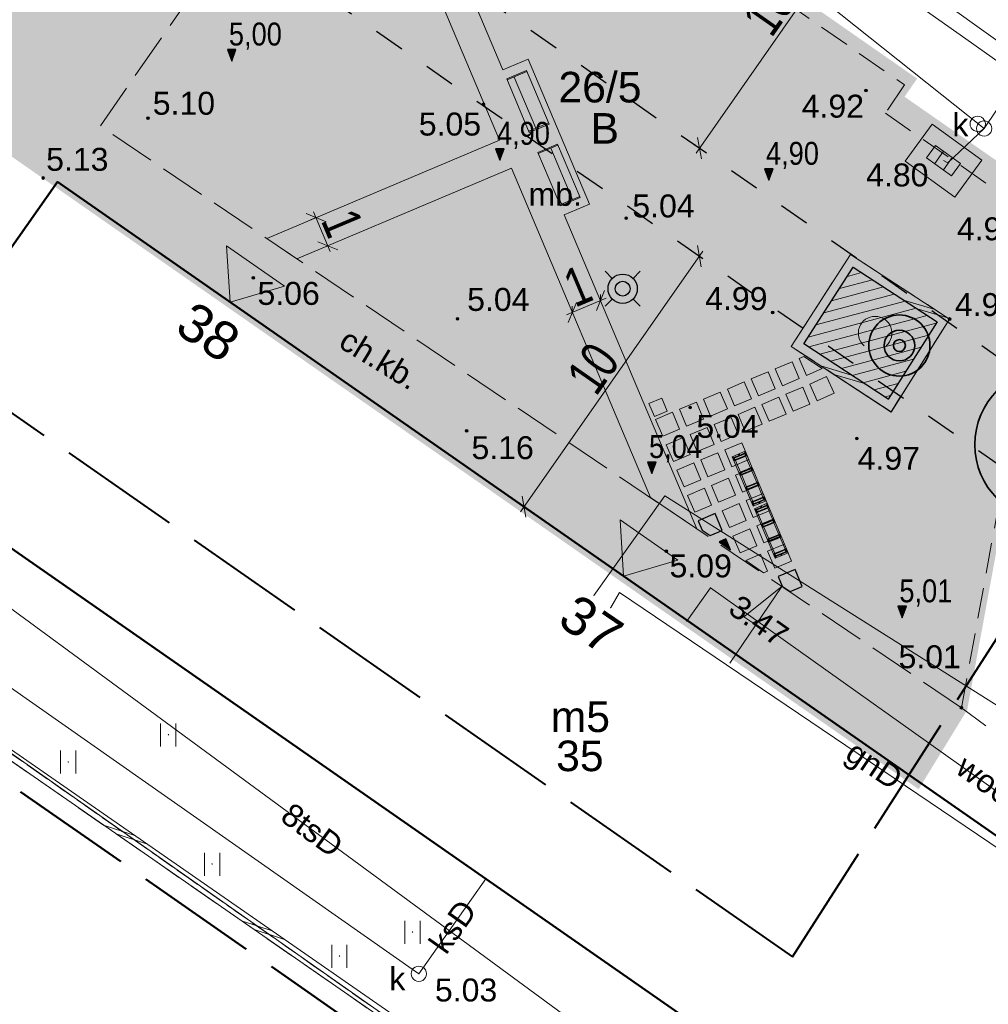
# Model space of a CAD drawing. Extents: x 5477758 to 5478338, y 5918274 to 5918502.
# Tile 24 of 155: x 5477899 to 5477930, y 5918314 to 5918347. Entities that reach past the tile are written whole.
import ezdxf
from ezdxf import colors
from ezdxf.entities.mleader import LeaderData, LeaderLine
from ezdxf.enums import TextEntityAlignment as Align
from ezdxf.math import Vec2, Vec3

# ---------------------------------------------------------------- set-up
doc = ezdxf.new("R2010")
doc.units = 0
doc.header["$PDSIZE"] = 0.75
for name, pattern in [('budynki akt$0$DASHED', [19.05, 12.7, -6.35]), ('L_0_06', [2, 1.5, -0.5]), ('PRZER1-1', [2, 1, -1]), ('PRZER2-1', [3, 2, -1]), ('PRZER4-1', [5, 4, -1])]:
    doc.linetypes.add(name, pattern=pattern)
doc.layers.get('0').update_dxf_attribs({"linetype": 'CONTINUOUS', "lineweight": 13})
doc.layers.get('Defpoints').update_dxf_attribs({"linetype": 'CONTINUOUS'})
doc.layers.add('!D_rzędne', color=6, linetype='CONTINUOUS')
for name, color, linetype, lineweight in [('000_wejscia do budynków', 7, 'CONTINUOUS', 0), ('000_wymiarowanie ', 7, 'CONTINUOUS', 0), ('0_granica 10m od okien', 7, 'CONTINUOUS', 0), ('0_NAWIERZCHNIA MINERALNA', 43, 'CONTINUOUS', 0), ('0_NAWIERZCHNIA UTWARDZONA_CHODNIK', 254, 'CONTINUOUS', 0), ('0_OPISY', 1, 'CONTINUOUS', 0), ('0_podziały zieleni średniowysokiej i nasadzeń niskich', 7, 'CONTINUOUS', 0), ('0_PROJEKTOWANA ZIELEŃ NISKA-TRAWA', 63, 'CONTINUOUS', 0), ('0_PROJEKTOWANE SPADKI TERENU', 7, 'CONTINUOUS', 0), ('0_PROJEKTOWANE ZABAWKI', 7, 'CONTINUOUS', 0), ('0_PŁYTA CHODNIKOWA_BETONOWA', 7, 'CONTINUOUS', 0), ('0_ZIELEŃ NISKA ISTNIEJACA', 76, 'CONTINUOUS', 0), ('A_GRANICA OPRACOWANIA', 7, 'CONTINUOUS', 0), ('E_osw', 5, 'CONTINUOUS', 30), ('GEPADR_O', 236, 'CONTINUOUS', 18), ('GESBZO', 7, 'CONTINUOUS', 50), ('GESBZO_O', 7, 'CONTINUOUS', 50), ('GESDZI', 7, 'CONTINUOUS', 18), ('GESDZI_O', 7, 'CONTINUOUS', 18), ('GESUZY', 96, 'PRZER1-1', 18), ('GESUZY_O', 96, 'PRZER1-1', 18), ('GSPPRB', 7, 'CONTINUOUS', 20), ('GSSDSO', 7, 'CONTINUOUS', 18), ('GSSKOD', 7, 'PRZER2-1', 18), ('GSSKOD_O', 7, 'PRZER2-1', 18), ('GSSUTR', 7, 'PRZER2-1', 18), ('GULCPR', 212, 'CONTINUOUS', 18), ('GULEPR', 1, 'CONTINUOUS', 18), ('GULGPR', 2, 'CONTINUOUS', 18), ('GULGPR_O', 2, 'CONTINUOUS', 18), ('GULKPR', 36, 'CONTINUOUS', 18), ('GULKPR_O', 36, 'CONTINUOUS', 18), ('GULTPR', 30, 'CONTINUOUS', 18), ('GULTPR_O', 30, 'CONTINUOUS', 18), ('GULWPR', 5, 'CONTINUOUS', 18), ('GULWPR_O', 5, 'CONTINUOUS', 18), ('GUPIWZ', 7, 'CONTINUOUS', 18), ('GUPIWZ_O', 7, 'CONTINUOUS', 18), ('GUPKKS', 36, 'CONTINUOUS', 18), ('GUPKSD', 36, 'CONTINUOUS', 18), ('GUPPRZ', 7, 'CONTINUOUS', 18), ('GUPPRZ_O', 7, 'CONTINUOUS', 18), ('OT_Rzedna', 7, 'CONTINUOUS', 18), ('pomiar', 7, 'CONTINUOUS', 18), ('wysokosci', 7, 'CONTINUOUS', 18), ('zakres', 150, 'PRZER4-1', 50), ('ZZ_drzewo-nanoszone-recznie', 24, 'CONTINUOUS', 35), ('ZZ_grupa', 60, 'CONTINUOUS', 30), ('ZZ_grupa-krzewow-szraf', 60, 'CONTINUOUS', 13), ('ZZ_korona', 94, 'CONTINUOUS', 35)]:
    doc.layers.add(name, color=color, linetype=linetype, lineweight=lineweight)
doc.layers.add('kołnierz', color=11, linetype='CONTINUOUS', lineweight=70, plot=False)
doc.styles.add('GEO-INFO', font='arial.ttf')
doc.styles.add('narrow b. maly', font='ARIALN.TTF', dxfattribs={"width": 0.9})
doc.styles.get("Standard").update_dxf_attribs({"font": 'TXT.SHX'})
doc.styles.add('STYL_AUTOMATYCZNY_1', font='micross.ttf')
doc.dimstyles.new('1-5', dxfattribs={"dimscale": 0, "dimtxt": 1.25, "dimasz": 0.5, "dimexe": 0.2, "dimexo": 5, "dimgap": 0.1, "dimtad": 1, "dimzin": 9, "dimdsep": 46, "dimtxsty": 'narrow b. maly', "dimblk": 'OBLIQUE', "dimcen": 0.5, "dimdle": 0.2, "dimadec": 0, "dimazin": 0, "dimtfac": 1, "dimtdec": 1, "dimtix": 1, "dimtmove": 2, "dimatfit": 3, "dimfxl": 0, "dimtolj": 1, "dimtzin": 0, "dimlwd": -1, "dimlwe": -1, "dimarcsym": 0})

# ---------------------------------------------------------------- blocks, each defined once
blk = doc.blocks.new('ODTN_2')
at = {"color": 0}
for points in [[(-1.5, -0.5), (0.5, 0.5)], [(-0.5, -0.5), (1.5, 0.5)]]:
    blk.add_lwpolyline(points, dxfattribs=at)
blk = doc.blocks.new('POINT')
at = {"color": 0}
blk.add_point((0, 0), dxfattribs=at)
blk = doc.blocks.new('SUUS05')
at = {"color": 0}
blk.add_lwpolyline([(0.5, -0.25), (-0.5, -0.25), (-0.5, 0.25), (0.5, 0.25)], close=True, dxfattribs=at)
for points in [[(-0.175, -0.25), (-0.175, 0.25)], [(0.175, -0.25), (0.175, 0.25)]]:
    blk.add_lwpolyline(points, dxfattribs=at)
blk = doc.blocks.new('OKRAG_PELNY')
at = {"color": 0}
blk.add_lwpolyline([(0, 0.5), (0.12941, 0.482963), (0.25, 0.433013), (0.353553, 0.353553), (0.433013, 0.25), (0.482963, 0.12941), (0.5, 0), (0.482963, -0.12941), (0.433013, -0.25), (0.353553, -0.353553), (0.25, -0.433013), (0.12941, -0.482963), (0, -0.5), (-0.12941, -0.482963), (-0.25, -0.433013), (-0.353553, -0.353553), (-0.433013, -0.25), (-0.482963, -0.12941), (-0.5, 0), (-0.482963, 0.12941), (-0.433013, 0.25), (-0.353553, 0.353553), (-0.25, 0.433013), (-0.12941, 0.482963)], close=True, dxfattribs=at)
blk = doc.blocks.new('SPTRW')
at = {"color": 0}
for points in [[(-0.51332, 0.7233), (-0.51332, -0.7767)], [(0.48668, -0.7767), (0.48668, 0.7233)]]:
    blk.add_lwpolyline(points, dxfattribs=at)
blk = doc.blocks.new('OTRN')
at = {"linetype": 'Continuous', "lineweight": 13}
blk.add_hatch(color=0, dxfattribs=at).paths.add_polyline_path([(0, -0.091, 1), (0, 0.091, 1)])
at = {"color": 0, "linetype": 'Continuous', "lineweight": 13}
blk.add_circle((0, 0), 0.0906, dxfattribs=at)
blk = doc.blocks.new('OTZK_1')
at = {"color": 0, "linetype": 'Continuous', "lineweight": 18}
blk.add_arc((0, 0), 1.1, 311.18593, 228.81407, dxfattribs=at)
blk = doc.blocks.new('Płytka betonowa')
at = {"lineweight": 0}
for points in [[(5469701.546, 5921608.104), (5469702.146, 5921608.104), (5469702.146, 5921607.504), (5469701.546, 5921607.504)], [(5469702.446, 5921608.104), (5469703.046, 5921608.104), (5469703.046, 5921607.504), (5469702.446, 5921607.504)]]:
    blk.add_hatch(color=254, dxfattribs=at).paths.add_polyline_path(points)
for points in [[(5469701.546, 5921608.104), (5469702.146, 5921608.104), (5469702.146, 5921607.504), (5469701.546, 5921607.504), (5469701.546, 5921608.104)], [(5469702.446, 5921608.104), (5469703.046, 5921608.104), (5469703.046, 5921607.504), (5469702.446, 5921607.504), (5469702.446, 5921608.104)]]:
    blk.add_lwpolyline(points)
blk = doc.blocks.new('zw$2EFF')
at = {"lineweight": 18}
blk.add_hatch(color=256, dxfattribs=at).paths.add_polyline_path([(-0.771, 0.963), (0, 0), (0.77, 0.963)])
blk.add_lwpolyline([(-0.771, 0.963), (0.77, 0.963), (0, 0), (-0.771, 0.963)], dxfattribs=at)
blk = doc.blocks.new('stara ławka w nowym miejscu')
at = {"color": 0}
for p, q in [((5470779.101, 5934415.094), (5470779.772, 5934415.292)), ((5470779.112, 5934415.056), (5470779.784, 5934415.254)), ((5470780.059, 5934413.438), (5470779.544, 5934415.183)), ((5470779.772, 5934415.292), (5470780.31, 5934413.47)), ((5470779.639, 5934413.272), (5470779.101, 5934415.094)), ((5470780.299, 5934413.508), (5470779.627, 5934413.31)), ((5470780.31, 5934413.47), (5470779.639, 5934413.272))]:
    blk.add_line(p, q, dxfattribs=at)
blk = doc.blocks.new('_Oblique')
at = {"color": 0, "linetype": 'ByBlock', "lineweight": -2}
blk.add_line((-0.5, -0.5), (0.5, 0.5), dxfattribs=at)
blk = doc.blocks.new('*D58')
at = {"layer": '000_wymiarowanie ', "color": 0, "linetype": 'ByBlock'}
for p, q in [((5477926.641, 5918350.731), (5477920.682, 5918342.207)), ((5477926.527, 5918350.567), (5477926.363, 5918350.682)), ((5477920.796, 5918342.371), (5477920.632, 5918342.486))]:
    blk.add_line(p, q, dxfattribs=at)
at = {"layer": 'Defpoints', "color": 0}
for p in [(5477927.615, 5918349.807), (5477920.796, 5918342.371), (5477921.884, 5918341.61)]:
    blk.add_point(p, dxfattribs=at)
at = {"layer": '000_wymiarowanie ', "color": 0, "xscale": 0.5, "yscale": 0.5, "zscale": 0.5}
for p, rotation in [((5477926.527, 5918350.567), 55.04021646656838), ((5477920.796, 5918342.371), 235.0402164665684)]:
    blk.add_blockref('_Oblique', p, dxfattribs=dict(at, rotation=rotation))
at = {"layer": '000_wymiarowanie ', "color": 0, "insert": (5477923.056, 5918346.892), "char_height": 1.25, "attachment_point": 5, "rotation": 55.0402, "style": 'narrow b. maly'}
blk.add_mtext('\\A1;10', dxfattribs=at)
blk = doc.blocks.new('*D59')
at = {"layer": '000_wymiarowanie ', "color": 0, "linetype": 'ByBlock'}
for p, q in [((5477920.901, 5918339.005), (5477914.941, 5918330.481)), ((5477920.786, 5918338.841), (5477920.622, 5918338.955)), ((5477915.056, 5918330.645), (5477914.892, 5918330.759))]:
    blk.add_line(p, q, dxfattribs=at)
at = {"layer": 'Defpoints', "color": 0}
for p in [(5477922.642, 5918337.543), (5477915.056, 5918330.645), (5477916.911, 5918329.347)]:
    blk.add_point(p, dxfattribs=at)
at = {"layer": '000_wymiarowanie ', "color": 0, "xscale": 0.5, "yscale": 0.5, "zscale": 0.5}
for p, rotation in [((5477920.786, 5918338.841), 55.04021646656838), ((5477915.056, 5918330.645), 235.0402164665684)]:
    blk.add_blockref('_Oblique', p, dxfattribs=dict(at, rotation=rotation))
at = {"layer": '000_wymiarowanie ', "color": 0, "insert": (5477917.316, 5918335.166), "char_height": 1.25, "attachment_point": 5, "rotation": 55.0402, "style": 'narrow b. maly'}
blk.add_mtext('\\A1;10', dxfattribs=at)
blk = doc.blocks.new('drzewo-odreczne')
at = {"layer": 'ZZ_drzewo-nanoszone-recznie', "linetype": 'Continuous'}
for radius in [0.502, 0.196]:
    blk.add_circle((0, 0), radius, dxfattribs=at)
blk = doc.blocks.new('G$C78CF4A41')
at = {"layer": '!D_rzędne', "linetype": 'Continuous', "lineweight": 13}
for points in [[(0, 0), (-0.324, 0.189), (-0.394, 0.069)], [(0, 0), (-0.253, 0.31), (-0.324, 0.189)]]:
    blk.add_hatch(color=256, dxfattribs=at).paths.add_polyline_path(points)
blk.add_lwpolyline([(0, 0), (-0.253, 0.31), (-0.394, 0.069), (0, 0)])
blk = doc.blocks.new('zw$76AF')
at = {"color": 0}
for p, q in [((-227.1, 43.6), (-226.7, 43.2)), ((-227.1, 43.6), (-227.1, -2.4)), ((-226.7, 43.2), (-227.1, 43.6)), ((-50.9, 43.6), (-227.1, 43.6)), ((-222.5, 39), (-226.7, 43.2)), ((-226.7, 43.2), (-222.5, 39)), ((-222.5, 39), (-222.2, 38.7)), ((-222.2, 38.7), (-222.5, 39)), ((-222.2, 40.6), (-222.2, 28)), ((-220, 40.6), (-220, 41.4)), ((-214, 41.4), (-220, 41.4)), ((-220, 28), (-220, 40.6)), ((-214, 39.8), (-220, 39.8)), ((-214, 38.6), (-220, 38.6)), ((-214, 41.4), (-214, 40.6)), ((-214, 40.6), (-214, 28)), ((-211.8, 28), (-211.8, 40.6)), ((-170.2, 38.6), (-211.8, 38.6)), ((-170.2, 40.6), (-170.2, 28)), ((-168, 40.6), (-168, 41.4)), ((-162, 41.4), (-168, 41.4)), ((-168, 28), (-168, 40.6)), ((-162, 39.8), (-168, 39.8)), ((-162, 38.6), (-168, 38.6)), ((-162, 41.4), (-162, 40.6)), ((-162, 40.6), (-162, 28)), ((-159.8, 28), (-159.8, 40.6)), ((-118.2, 38.6), (-159.8, 38.6)), ((-118.2, 40.6), (-118.2, 28)), ((-116, 40.6), (-116, 41.4)), ((-110, 41.4), (-116, 41.4)), ((-116, 28), (-116, 40.6)), ((-110, 39.8), (-116, 39.8)), ((-110, 38.6), (-116, 38.6)), ((-110, 41.4), (-110, 40.6)), ((-110, 40.6), (-110, 28)), ((-107.8, 28), (-107.8, 40.6)), ((-66.2, 38.6), (-107.8, 38.6)), ((-66.2, 40.6), (-66.2, 28)), ((-64, 40.6), (-64, 41.4)), ((-58, 41.4), (-64, 41.4)), ((-64, 28), (-64, 40.6)), ((-58, 39.8), (-64, 39.8)), ((-58, 38.6), (-64, 38.6)), ((-58, 41.4), (-58, 40.6)), ((-58, 40.6), (-58, 28)), ((-55.8, 28), (-55.8, 40.6)), ((-55.8, 38.7), (-55.5, 39)), ((-55.5, 39), (-55.8, 38.7)), ((-51.3, 43.2), (-55.5, 39)), ((-55.5, 39), (-51.3, 43.2)), ((-51.3, 43.2), (-50.9, 43.6)), ((-50.9, 43.6), (-51.3, 43.2)), ((-50.9, -2.4), (-50.9, 43.6)), ((-226.7, -2), (-222.5, 2.2)), ((-222.5, 2.2), (-226.7, -2)), ((-222.2, 2.5), (-222.5, 2.2)), ((-222.5, 2.2), (-222.2, 2.5)), ((-222.2, 28), (-222.2, 21.7)), ((-222.2, 6.9), (-222.2, 21.7)), ((-222.2, 6.9), (-222.2, 0.6)), ((-220, 21.7), (-220, 28)), ((-220, 6.9), (-220, 21.7)), ((-220, 0.6), (-220, 6.9)), ((-220, 2.6), (-214, 2.6)), ((-214, 1.4), (-220, 1.4)), ((-220, -0.2), (-220, 0.6)), ((-214, 28), (-214, 21.7)), ((-214, 6.9), (-214, 21.7)), ((-214, 6.9), (-214, 0.6)), ((-214, 0.6), (-214, -0.2)), ((-211.8, 21.7), (-211.8, 28)), ((-211.8, 6.9), (-211.8, 21.7)), ((-211.8, 0.6), (-211.8, 6.9)), ((-211.8, 2.6), (-170.2, 2.6)), ((-170.2, 28), (-170.2, 21.7)), ((-170.2, 6.9), (-170.2, 21.7)), ((-170.2, 6.9), (-170.2, 0.6)), ((-168, 21.7), (-168, 28)), ((-168, 6.9), (-168, 21.7)), ((-168, 0.6), (-168, 6.9)), ((-168, 2.6), (-162, 2.6)), ((-162, 1.4), (-168, 1.4)), ((-168, -0.2), (-168, 0.6)), ((-162, 28), (-162, 21.7)), ((-162, 6.9), (-162, 21.7)), ((-162, 6.9), (-162, 0.6)), ((-162, 0.6), (-162, -0.2)), ((-159.8, 21.7), (-159.8, 28)), ((-159.8, 6.9), (-159.8, 21.7)), ((-159.8, 0.6), (-159.8, 6.9)), ((-159.8, 2.6), (-118.2, 2.6)), ((-118.2, 28), (-118.2, 21.7)), ((-118.2, 6.9), (-118.2, 21.7)), ((-118.2, 6.9), (-118.2, 0.6)), ((-116, 21.7), (-116, 28)), ((-116, 6.9), (-116, 21.7)), ((-116, 0.6), (-116, 6.9)), ((-116, 2.6), (-110, 2.6)), ((-110, 1.4), (-116, 1.4)), ((-116, -0.2), (-116, 0.6)), ((-110, 28), (-110, 21.7)), ((-110, 6.9), (-110, 21.7)), ((-110, 6.9), (-110, 0.6)), ((-110, 0.6), (-110, -0.2)), ((-107.8, 21.7), (-107.8, 28)), ((-107.8, 6.9), (-107.8, 21.7)), ((-107.8, 0.6), (-107.8, 6.9)), ((-107.8, 2.6), (-66.2, 2.6)), ((-66.2, 28), (-66.2, 21.7)), ((-66.2, 6.9), (-66.2, 21.7)), ((-66.2, 6.9), (-66.2, 0.6)), ((-64, 21.7), (-64, 28)), ((-64, 6.9), (-64, 21.7)), ((-64, 0.6), (-64, 6.9)), ((-64, 2.6), (-58, 2.6)), ((-58, 1.4), (-64, 1.4)), ((-64, -0.2), (-64, 0.6)), ((-58, 28), (-58, 21.7)), ((-58, 6.9), (-58, 21.7)), ((-58, 6.9), (-58, 0.6)), ((-58, 0.6), (-58, -0.2)), ((-55.8, 21.7), (-55.8, 28)), ((-55.8, 6.9), (-55.8, 21.7)), ((-55.8, 0.6), (-55.8, 6.9)), ((-55.5, 2.2), (-55.8, 2.5)), ((-55.8, 2.5), (-55.5, 2.2)), ((-55.5, 2.2), (-51.3, -2)), ((-51.3, -2), (-55.5, 2.2)), ((-226.7, -2), (-227.1, -2.4)), ((-227.1, -2.4), (-226.7, -2)), ((-227.1, -2.4), (-50.9, -2.4)), ((-214, -0.2), (-220, -0.2)), ((-162, -0.2), (-168, -0.2)), ((-110, -0.2), (-116, -0.2)), ((-58, -0.2), (-64, -0.2)), ((-50.9, -2.4), (-51.3, -2)), ((-51.3, -2), (-50.9, -2.4))]:
    blk.add_line(p, q, dxfattribs=at)
for centre in [(-224.6, 20.6), (-53.4, 20.6)]:
    blk.add_circle(centre, 1.6, dxfattribs=at)
for centre, start, end in [((-221.1, 40.6), 0, 180), ((-212.9, 40.6), 0, 180), ((-169.1, 40.6), 0, 180), ((-160.9, 40.6), 0, 180), ((-117.1, 40.6), 0, 180), ((-108.9, 40.6), 0, 180), ((-65.1, 40.6), 0, 180), ((-56.9, 40.6), 0, 180), ((-221.1, 28), 180, 0), ((-221.1, 0.6), 180, 0), ((-212.9, 28), 180, 0), ((-212.9, 0.6), 180, 0), ((-169.1, 28), 180, 0), ((-169.1, 0.6), 180, 0), ((-160.9, 28), 180, 0), ((-160.9, 0.6), 180, 0), ((-117.1, 28), 180, 0), ((-117.1, 0.6), 180, 0), ((-108.9, 28), 180, 0), ((-108.9, 0.6), 180, 0), ((-65.1, 28), 180, 0), ((-65.1, 0.6), 180, 0), ((-56.9, 28), 180, 0), ((-56.9, 0.6), 180, 0)]:
    blk.add_arc(centre, 1.1, start, end, dxfattribs=at)
blk = doc.blocks.new('*D72')
at = {"layer": '000_wymiarowanie ', "color": 0, "linetype": 'ByBlock'}
for p, q in [((5477908.249, 5918340.099), (5477908.064, 5918340.021)), ((5477908.171, 5918340.283), (5477908.715, 5918338.993)), ((5477908.637, 5918339.177), (5477908.453, 5918339.099))]:
    blk.add_line(p, q, dxfattribs=at)
at = {"layer": 'Defpoints', "color": 0, "lineweight": -2}
for p in [(5477911.347, 5918341.404), (5477911.735, 5918340.483), (5477908.637, 5918339.177)]:
    blk.add_point(p, dxfattribs=at)
at = {"layer": '000_wymiarowanie ', "color": 0, "xscale": 0.5, "yscale": 0.5, "zscale": 0.5}
for p, rotation in [((5477908.249, 5918340.099), 112.852992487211), ((5477908.637, 5918339.177), 292.852992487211)]:
    blk.add_blockref('_Oblique', p, dxfattribs=dict(at, rotation=rotation))
at = {"layer": '000_wymiarowanie ', "color": 0, "insert": (5477909.113, 5918339.92), "char_height": 1.25, "attachment_point": 5, "rotation": 292.853, "style": 'narrow b. maly'}
blk.add_mtext('\\A1;1', dxfattribs=at)
blk = doc.blocks.new('*D74')
at = {"layer": '000_wymiarowanie ', "color": 0, "linetype": 'ByBlock'}
for p, q in [((5477917.553, 5918337.387), (5477917.553, 5918337.587)), ((5477917.737, 5918337.465), (5477916.447, 5918336.921)), ((5477916.632, 5918336.998), (5477916.632, 5918337.198))]:
    blk.add_line(p, q, dxfattribs=at)
at = {"layer": 'Defpoints', "color": 0}
for p in [(5477917.553, 5918337.387), (5477916.632, 5918336.998), (5477916.632, 5918336.998)]:
    blk.add_point(p, dxfattribs=at)
at = {"layer": '000_wymiarowanie ', "color": 0, "xscale": 0.5, "yscale": 0.5, "zscale": 0.5}
for p, rotation in [((5477917.553, 5918337.387), 22.88257515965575), ((5477916.632, 5918336.998), 202.8825751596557)]:
    blk.add_blockref('_Oblique', p, dxfattribs=dict(at, rotation=rotation))
at = {"layer": '000_wymiarowanie ', "color": 0, "insert": (5477916.809, 5918337.863), "char_height": 1.25, "attachment_point": 5, "rotation": 22.8826, "style": 'narrow b. maly'}
blk.add_mtext('\\A1;1', dxfattribs=at)
blk = doc.blocks.new('zw$6B5E')
at = {"layer": 'E_osw', "color": 5}
for p, q in [((0.363, 0.041), (0.128, 0.275)), ((1.04, 0.041), (1.275, 0.275)), ((0.363, -0.637), (0.128, -0.871)), ((1.04, -0.637), (1.275, -0.871))]:
    blk.add_line(p, q, dxfattribs=at)
for radius in [0.479, 0.242]:
    blk.add_circle((0.702, -0.298), radius, dxfattribs=at)
blk = doc.blocks.new('PŁYTY BET_2.1')
at = {"lineweight": 0}
for points in [[(5477924.208, 5918335.556), (5477924.805, 5918335.164), (5477924.297, 5918334.938), (5477924.053, 5918335.487)], [(5477924.951, 5918334.901), (5477925.195, 5918334.353), (5477924.647, 5918334.109), (5477924.403, 5918334.657)], [(5477920.755, 5918330.184), (5477920.882, 5918329.881), (5477921.145, 5918329.697), (5477921.541, 5918329.864), (5477921.307, 5918330.417)], [(5477921.435, 5918329.494), (5477921.451, 5918329.483), (5477921.688, 5918329.317), (5477921.806, 5918329.234), (5477921.657, 5918329.588)], [(5477923.573, 5918329.419), (5477923.806, 5918328.866), (5477923.254, 5918328.633), (5477923.02, 5918329.186)], [(5477922.306, 5918328.884), (5477922.887, 5918328.478), (5477923.023, 5918328.536), (5477922.79, 5918329.089)], [(5477923.757, 5918327.869), (5477924.156, 5918328.037), (5477923.923, 5918328.589), (5477923.37, 5918328.356), (5477923.5, 5918328.049)]]:
    blk.add_hatch(color=254, dxfattribs=at).paths.add_polyline_path(points)
for points in [[(5477924.208, 5918335.556), (5477924.805, 5918335.164), (5477924.297, 5918334.938), (5477924.053, 5918335.487), (5477924.208, 5918335.556)], [(5477924.951, 5918334.901), (5477925.195, 5918334.353), (5477924.647, 5918334.109), (5477924.403, 5918334.657), (5477924.951, 5918334.901)], [(5477923.573, 5918329.419), (5477923.806, 5918328.866), (5477923.254, 5918328.633), (5477923.02, 5918329.186), (5477923.573, 5918329.419)], [(5477922.79, 5918329.089), (5477922.306, 5918328.884), (5477922.887, 5918328.478), (5477923.023, 5918328.536), (5477922.789, 5918329.088)]]:
    blk.add_lwpolyline(points)
at = {"lineweight": -2}
for points in [[(5477921.145, 5918329.697), (5477921.541, 5918329.864), (5477921.307, 5918330.417), (5477920.755, 5918330.184), (5477920.882, 5918329.881), (5477921.145, 5918329.697)], [(5477921.688, 5918329.317), (5477921.806, 5918329.234), (5477921.657, 5918329.588), (5477921.435, 5918329.494), (5477921.451, 5918329.483), (5477921.688, 5918329.317)], [(5477923.757, 5918327.869), (5477924.156, 5918328.037), (5477923.923, 5918328.589), (5477923.37, 5918328.356), (5477923.5, 5918328.049), (5477923.757, 5918327.869)]]:
    blk.add_lwpolyline(points, dxfattribs=at)

msp = doc.modelspace()

# ---------------------------------------------------------------- hatches: boundary and pattern name
at = {"lineweight": 0}
for points in [[(5477923.825, 5918335.385), (5477924.058, 5918334.832), (5477923.505, 5918334.599), (5477923.272, 5918335.152)], [(5477924.175, 5918334.556), (5477924.408, 5918334.003), (5477923.855, 5918333.77), (5477923.622, 5918334.323)]]:
    msp.add_hatch(color=254, dxfattribs=at).paths.add_polyline_path(points)
at = {"layer": '0_NAWIERZCHNIA MINERALNA'}
for points in [[(5477906.642, 5918339.411), (5477914.249, 5918342.631), (5477909.188, 5918354.61), (5477909.863, 5918355.581), (5477914.362, 5918344.934), (5477915.19, 5918345.284), (5477917.198, 5918340.54), (5477916.37, 5918340.191), (5477920.707, 5918329.915), (5477919.188, 5918330.94), (5477914.643, 5918341.711), (5477907.626, 5918338.747)], [(5477928.408, 5918343.157), (5477927.528, 5918341.942), (5477929.147, 5918340.768), (5477930.027, 5918341.983)]]:
    msp.add_hatch(color=256, dxfattribs=at).paths.add_polyline_path(points)
at = {"layer": '0_NAWIERZCHNIA UTWARDZONA_CHODNIK'}
msp.add_hatch(color=256, dxfattribs=at).paths.add_polyline_path([(5477908.466, 5918357.953), (5477910.48, 5918356.535), (5477909.862, 5918355.583), (5477905.988, 5918350.001), (5477901.191, 5918343.092), (5477908.476, 5918338.173), (5477917.75, 5918331.911), (5477921.163, 5918329.606), (5477926.69, 5918325.875), (5477929.362, 5918324.071), (5477927.905, 5918321.692), (5477920.079, 5918327.139), (5477908.934, 5918334.9), (5477901.4, 5918340.146), (5477899.789, 5918341.268), (5477896.501, 5918343.587), (5477896.259, 5918344.15), (5477895.011, 5918344.835), (5477894.38, 5918345.124), (5477893.823, 5918345.456), (5477893.278, 5918345.836), (5477892.005, 5918346.724), (5477892.445, 5918347.336), (5477895.358, 5918351.387), (5477898.133, 5918349.668), (5477900.686, 5918348.087), (5477901.03, 5918348.011), (5477901.353, 5918348.025), (5477901.759, 5918348.207), (5477903.132, 5918350.182), (5477904.814, 5918352.63), (5477908.466, 5918357.953)])
h = msp.add_hatch(color=256, dxfattribs=at)
h.paths.add_polyline_path([(5477925.736, 5918338.889), (5477923.793, 5918335.888), (5477927.06, 5918333.744), (5477928.978, 5918336.782)])
h.paths.add_polyline_path([(5477925.824, 5918338.474), (5477924.207, 5918335.975), (5477926.973, 5918334.16), (5477928.565, 5918336.69)], flags=16)
at = {"layer": '0_PROJEKTOWANA ZIELEŃ NISKA-TRAWA'}
msp.add_hatch(color=256, dxfattribs=at).paths.add_polyline_path([(5477902.984, 5918361.774), (5477916.9, 5918352.076), (5477917.564, 5918351.614), (5477920.33, 5918349.686), (5477925.008, 5918346.426), (5477927.636, 5918344.595), (5477927.224, 5918344.001), (5477929.613, 5918342.342), (5477930.353, 5918341.828), (5477931.84, 5918340.796), (5477932.36, 5918340.435), (5477932.052, 5918338.73), (5477931.779, 5918337.302), (5477931.203, 5918334.286), (5477930.468, 5918330.081), (5477929.362, 5918324.071), (5477927.904, 5918321.69), (5477892.005, 5918346.724)])
at = {"layer": '0_ZIELEŃ NISKA ISTNIEJACA'}
msp.add_hatch(color=256, dxfattribs=at).paths.add_polyline_path([(5477924.207, 5918335.975), (5477926.973, 5918334.16), (5477928.565, 5918336.69), (5477925.824, 5918338.474)])
at = {"layer": 'ZZ_grupa-krzewow-szraf'}
h = msp.add_hatch(dxfattribs=at)
h.set_pattern_fill('ANSI31', color=256, scale=0.1, angle=90)
h.set_pattern_definition([(194.933, (5477837.84446, 5918344.9947), (0.0818164, -0.3067773), [])])
h.paths.add_polyline_path([(5477924.207, 5918335.975), (5477926.969, 5918334.163), (5477928.565, 5918336.69), (5477925.824, 5918338.474)])

# ---------------------------------------------------------------- linework, layer by layer
for points in [[(5477923.825, 5918335.385), (5477924.058, 5918334.832), (5477923.505, 5918334.599), (5477923.272, 5918335.152), (5477923.825, 5918335.385)], [(5477924.175, 5918334.556), (5477924.408, 5918334.003), (5477923.855, 5918333.77), (5477923.622, 5918334.323), (5477924.175, 5918334.556)]]:
    msp.add_lwpolyline(points)
at = {"layer": '0_granica 10m od okien', "color": 1, "linetype": 'PRZER1-1', "lineweight": 30}
for points in [[(5477907.086, 5918351.957), (5477931.34, 5918335)], [(5477930.747, 5918331.896), (5477905.503, 5918349.475)]]:
    msp.add_lwpolyline(points, dxfattribs=at)
at = {"layer": '0_podziały zieleni średniowysokiej i nasadzeń niskich', "lineweight": 0}
for p, q in [((5477909.863, 5918355.581), (5477914.362, 5918344.934)), ((5477909.188, 5918354.609), (5477914.249, 5918342.631)), ((5477915.19, 5918345.284), (5477914.362, 5918344.934)), ((5477906.637, 5918339.414), (5477914.249, 5918342.631)), ((5477914.643, 5918341.711), (5477907.626, 5918338.747)), ((5477914.643, 5918341.711), (5477919.189, 5918330.94)), ((5477916.37, 5918340.189), (5477920.707, 5918329.915)), ((5477907.626, 5918338.747), (5477906.637, 5918339.414)), ((5477925.736, 5918338.889), (5477923.793, 5918335.888)), ((5477927.064, 5918333.741), (5477928.976, 5918336.78)), ((5477923.793, 5918335.888), (5477927.064, 5918333.741))]:
    msp.add_line(p, q, dxfattribs=at)
for points in [[(5477915.19, 5918345.284), (5477917.198, 5918340.54), (5477916.37, 5918340.189)], [(5477919.189, 5918330.94), (5477920.707, 5918329.915)]]:
    msp.add_lwpolyline(points, dxfattribs=at)
msp.add_lwpolyline([(5477928.408, 5918343.157), (5477927.528, 5918341.942), (5477929.147, 5918340.768), (5477930.027, 5918341.983)], close=True, dxfattribs=at)
at = {"layer": '0_podziały zieleni średniowysokiej i nasadzeń niskich'}
msp.add_lwpolyline([(5477925.824, 5918338.474), (5477928.565, 5918336.69), (5477926.973, 5918334.16), (5477924.207, 5918335.975), (5477925.824, 5918338.474)], dxfattribs=at)
at = {"layer": '0_PROJEKTOWANE SPADKI TERENU'}
msp.add_lwpolyline([(5477921.786, 5918325.523), (5477923.485, 5918328.039), (5477922.24, 5918327.047), (5477922.635, 5918326.78)], dxfattribs=at)
at = {"layer": '0_PROJEKTOWANE ZABAWKI'}
msp.add_lwpolyline([(5477919.741, 5918333.772), (5477919.562, 5918334.196), (5477919.138, 5918334.017), (5477919.317, 5918333.593), (5477919.741, 5918333.772)], dxfattribs=at)
at = {"layer": 'A_GRANICA OPRACOWANIA', "color": 1, "linetype": 'budynki akt$0$DASHED', "ltscale": 0.1, "const_width": 0.4}
msp.add_lwpolyline([(5477902.984, 5918361.774), (5477916.9, 5918352.076), (5477917.564, 5918351.614), (5477920.33, 5918349.686), (5477925.008, 5918346.426), (5477927.636, 5918344.595), (5477927.224, 5918344.001), (5477929.613, 5918342.342), (5477930.353, 5918341.828), (5477931.84, 5918340.796), (5477932.36, 5918340.435), (5477932.052, 5918338.73), (5477931.779, 5918337.302), (5477931.203, 5918334.286), (5477930.468, 5918330.081), (5477929.362, 5918324.071), (5477927.904, 5918321.69), (5477892.005, 5918346.724), (5477902.984, 5918361.774)], dxfattribs=at)
at = {"layer": 'GESBZO', "color": 7, "linetype": 'Continuous', "lineweight": 50}
for points in [[(5477893.633, 5918332.514), (5477899.789, 5918341.268), (5477935.862, 5918316.151)], [(5477930.083, 5918307.137), (5477893.633, 5918332.514)]]:
    msp.add_lwpolyline(points, dxfattribs=at)
at = {"layer": 'GESDZI', "color": 7, "linetype": 'Continuous', "lineweight": 18}
for points in [[(5477927.041, 5918302.392), (5477865.49, 5918345.57), (5477899.13, 5918390.84), (5477901.96, 5918388.82), (5477916.33, 5918408.95), (5477922.92, 5918418.17), (5477913.96, 5918422.85), (5477897.73, 5918431.34), (5477895.359, 5918432.58)], [(5477972.897, 5918373.915), (5477916.33, 5918408.95), (5477901.96, 5918388.82), (5477899.13, 5918390.84), (5477865.49, 5918345.57), (5477927.041, 5918302.392)]]:
    msp.add_lwpolyline(points, dxfattribs=at)
at = {"layer": 'GESUZY', "color": 96, "linetype": 'PRZER1-1', "lineweight": 18, "ltscale": 0.5}
for points in [[(5477927.041, 5918302.392), (5477865.49, 5918345.57), (5477899.13, 5918390.84), (5477901.96, 5918388.82), (5477916.33, 5918408.95), (5477972.897, 5918373.915)], [(5477972.897, 5918373.915), (5477916.33, 5918408.95), (5477901.96, 5918388.82), (5477899.13, 5918390.84), (5477865.49, 5918345.57), (5477927.041, 5918302.392)]]:
    msp.add_lwpolyline(points, dxfattribs=at)
at = {"layer": 'GSPPRB', "color": 7, "linetype": 'Continuous', "lineweight": 20}
for p in [(5477899.789, 5918341.268), (5477917.343, 5918327.741), (5477917.892, 5918327.347), (5477920.376, 5918326.903), (5477913.802, 5918318.472)]:
    msp.add_point(p, dxfattribs=at)
at = {"layer": 'GSSDSO', "color": 7, "linetype": 'Continuous', "lineweight": 18}
for points in [[(5477923.793, 5918335.888), (5477927.06, 5918333.744), (5477928.976, 5918336.78), (5477925.735, 5918338.89)], [(5477924.207, 5918335.975), (5477925.824, 5918338.474), (5477928.565, 5918336.69), (5477926.97, 5918334.162)]]:
    msp.add_lwpolyline(points, close=True, dxfattribs=at)
for points in [[(5477893.905, 5918332.325), (5477890.614, 5918327.638), (5477915.986, 5918310.045), (5477926.989, 5918302.31)], [(5477927.151, 5918302.563), (5477916.158, 5918310.291), (5477891.033, 5918327.713), (5477894.15, 5918332.153), (5477893.905, 5918332.325)]]:
    msp.add_lwpolyline(points, dxfattribs=at)
at = {"layer": 'GSSKOD', "color": 7, "linetype": 'PRZER2-1', "lineweight": 18, "ltscale": 0.5}
for points in [[(5477953.955, 5918344.371), (5477918.892, 5918368.876), (5477912.816, 5918360.152), (5477909.863, 5918355.582), (5477916.678, 5918350.56), (5477917.405, 5918351.474), (5477927.496, 5918344.442), (5477926.88, 5918343.51), (5477932.252, 5918339.779), (5477929.362, 5918324.071), (5477935.927, 5918319.225), (5477938.124, 5918320.534), (5477940.031, 5918323.232), (5477938.216, 5918324.426), (5477940.878, 5918328.21), (5477941.747, 5918327.531), (5477940.015, 5918324.991), (5477941.068, 5918324.27)], [(5477935.861, 5918316.15), (5477899.789, 5918341.268), (5477893.633, 5918332.514), (5477893.905, 5918332.325), (5477890.614, 5918327.638), (5477888.72, 5918328.897), (5477897.292, 5918341.743)], [(5477890.614, 5918327.638), (5477915.986, 5918310.045), (5477926.989, 5918302.31)]]:
    msp.add_lwpolyline(points, dxfattribs=at)
msp.add_lwpolyline([(5477925.735, 5918338.89), (5477928.976, 5918336.78), (5477927.06, 5918333.744), (5477923.793, 5918335.888)], close=True, dxfattribs=at)
at = {"layer": 'GSSUTR', "color": 7, "linetype": 'PRZER2-1', "lineweight": 18, "ltscale": 0.5}
for points in [[(5477903.422, 5918323.201), (5477903.412, 5918323.181), (5477903.432, 5918323.181)], [(5477900.145, 5918322.314), (5477900.135, 5918322.294), (5477900.155, 5918322.294)], [(5477904.855, 5918318.969), (5477904.845, 5918318.949), (5477904.865, 5918318.949)], [(5477911.408, 5918316.751), (5477911.398, 5918316.731), (5477911.418, 5918316.731)], [(5477909.019, 5918315.966), (5477909.009, 5918315.946), (5477909.029, 5918315.946)]]:
    msp.add_lwpolyline(points, close=True, dxfattribs=at)
at = {"layer": 'GULCPR', "color": 212, "linetype": 'Continuous', "lineweight": 18}
for points in [[(5477897.988, 5918369.384), (5477912.19, 5918358.778), (5477911.02, 5918357.046), (5477913.282, 5918355.393), (5477914.561, 5918357.187), (5477924.74, 5918350.032), (5477947.263, 5918333.933)], [(5477897.61, 5918368.865), (5477908.665, 5918360.767), (5477911.414, 5918358.665), (5477910.336, 5918357.112), (5477913.42, 5918354.88), (5477914.595, 5918356.444), (5477929.504, 5918345.945), (5477947.01, 5918333.538)]]:
    msp.add_lwpolyline(points, dxfattribs=at)
at = {"layer": 'GULEPR', "color": 1, "linetype": 'Continuous', "lineweight": 18}
msp.add_lwpolyline([(5477937.976, 5918319.447), (5477919.661, 5918331.002), (5477917.343, 5918327.741)], dxfattribs=at)
at = {"layer": 'GULGPR', "color": 2, "linetype": 'Continuous', "lineweight": 18}
msp.add_lwpolyline([(5477935.744, 5918315.967), (5477918.174, 5918327.841), (5477917.892, 5918327.347)], dxfattribs=at)
at = {"layer": 'GULKPR', "color": 36, "linetype": 'Continuous', "lineweight": 18}
for points in [[(5477930.104, 5918343.013), (5477912.31, 5918357.179)], [(5477932.417, 5918346.448), (5477930.104, 5918343.013)], [(5477928.777, 5918341.963), (5477928.919, 5918341.893), (5477930.104, 5918343.013)], [(5477911.614, 5918315.37), (5477880.14, 5918337.42)], [(5477913.802, 5918318.472), (5477911.614, 5918315.37)]]:
    msp.add_lwpolyline(points, dxfattribs=at)
at = {"layer": 'GULTPR', "color": 30, "linetype": 'Continuous', "lineweight": 18}
msp.add_lwpolyline([(5477887.561, 5918335.178), (5477928.691, 5918304.966)], dxfattribs=at)
at = {"layer": 'GULWPR', "color": 5, "linetype": 'Continuous', "lineweight": 18}
msp.add_lwpolyline([(5477936.472, 5918317.101), (5477921.15, 5918327.99), (5477920.376, 5918326.903)], dxfattribs=at)
at = {"layer": 'kołnierz', "linetype": 'PRZER4-1', "lineweight": 50}
msp.add_lwpolyline([(5477977.309, 5918380.798), (5477954.837, 5918395.479), (5477993.178, 5918463.057), (5477934.574, 5918496.308), (5477890.354, 5918424.446), (5477901.969, 5918417.467), (5477859.483, 5918348.301), (5477882.168, 5918332.75), (5477926.647, 5918301.778)], close=True, dxfattribs=at)
at = {"layer": 'OT_Rzedna', "color": 7}
for p in [(5477926.24, 5918344.255), (5477918.393, 5918340.083), (5477923.188, 5918336.993), (5477912.879, 5918336.787), (5477920.49, 5918333.89), (5477925.944, 5918332.871), (5477919.709, 5918329.187)]:
    msp.add_point(p, dxfattribs=at)
at = {"layer": 'pomiar', "linetype": 'L_0_06', "lineweight": 13, "flags": 128}
msp.add_lwpolyline([(5477929.362, 5918324.071), (5477901.191, 5918343.092), (5477909.863, 5918355.582)], dxfattribs=at)
at = {"layer": 'zakres', "linetype": 'PRZER4-1', "lineweight": 40}
msp.add_lwpolyline([(5477963.54, 5918377.848), (5477941.504, 5918392.244), (5477979.546, 5918459.295), (5477938.033, 5918482.848), (5477904.167, 5918427.813), (5477915.775, 5918420.837), (5477872.982, 5918351.171), (5477887.852, 5918340.978), (5477923.836, 5918315.921)], close=True, dxfattribs=at)
at = {"layer": 'ZZ_grupa', "elevation": 10.18}
msp.add_lwpolyline([(5477925.824, 5918338.474), (5477928.565, 5918336.69), (5477926.969, 5918334.163), (5477924.207, 5918335.975), (5477925.824, 5918338.474)], dxfattribs=at)
at = {"layer": 'ZZ_korona'}
for centre, radius in [((5477927.334, 5918335.915), 1), ((5477932.304, 5918332.675, 10.12), 2.5)]:
    msp.add_circle(centre, radius, dxfattribs=at)

# ---------------------------------------------------------------- block references
at = {"layer": '!D_rzędne', "rotation": 300.2967899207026}
for p in [(5477905.49, 5918345.221), (5477914.26, 5918341.975), (5477923.062, 5918341.32), (5477919.235, 5918331.729), (5477927.425, 5918327.012)]:
    msp.add_blockref('G$C78CF4A41', p, dxfattribs=at)
at = {"lineweight": -2}
msp.add_blockref('PŁYTY BET_2.1', (0, 0), dxfattribs=at)
at = {"layer": '000_wejscia do budynków', "lineweight": 0, "xscale": -1.5, "yscale": 1.5, "zscale": 1.5, "rotation": 325.048567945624}
for p in [(5477905.444, 5918337.33), (5477918.313, 5918328.371)]:
    msp.add_blockref('zw$2EFF', p, dxfattribs=at)
at = {"layer": '0_PROJEKTOWANE ZABAWKI', "rotation": 186.4699120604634}
msp.add_blockref('stara ławka w nowym miejscu', (10245154.046, 12431418.214), dxfattribs=at)
at = {"layer": '0_PROJEKTOWANE ZABAWKI', "xscale": -1, "rotation": 219.4411956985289}
msp.add_blockref('stara ławka w nowym miejscu', (-2517091.139, 7025843.71), dxfattribs=at)
at = {"layer": '0_PROJEKTOWANE ZABAWKI', "xscale": 0.01, "yscale": 0.01, "zscale": 0.01, "rotation": 292.8629727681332}
for p in [(5477922.772, 5918330.197), (5477923.494, 5918328.496)]:
    msp.add_blockref('zw$76AF', p, dxfattribs=at)
at = {"layer": '0_PŁYTA CHODNIKOWA_BETONOWA', "rotation": 292.8629727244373}
for p in [(-2103599.129, 8657604.869), (-2103599.912, 8657604.539), (-2103600.695, 8657604.209), (-2103601.478, 8657603.879), (-2103602.261, 8657603.548), (-2103599.996, 8657602.55), (-2103600.779, 8657602.22), (-2103601.562, 8657601.89), (-2103599.296, 8657600.892), (-2103600.08, 8657600.562)]:
    msp.add_blockref('Płytka betonowa', p, dxfattribs=at)
at = {"layer": 'E_osw'}
msp.add_blockref('zw$6B5E', (5477917.579, 5918338.072), dxfattribs=at)
at = {"layer": 'GSSDSO', "color": 7, "lineweight": 18, "xscale": 0.5}
for p, yscale, rotation in [((5477928.21, 5918337.1), 0.3000000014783, 146.9389599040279), ((5477925.478, 5918334.961), 0.300000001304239, 146.6786929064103), ((5477901.999, 5918319.926), 0.299999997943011, 145.2624963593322), ((5477906.518, 5918316.792), 0.29999999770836, 145.262496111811)]:
    msp.add_blockref('ODTN_2', p, dxfattribs=dict(at, yscale=yscale, rotation=rotation))
at = {"layer": 'GSSUTR', "color": 7, "lineweight": 18, "xscale": 0.5, "yscale": 0.5}
for p in [(5477903.422, 5918323.191), (5477900.145, 5918322.304), (5477904.855, 5918318.959), (5477911.408, 5918316.741), (5477909.019, 5918315.956)]:
    msp.add_blockref('SPTRW', p, dxfattribs=at)
at = {"layer": 'GUPIWZ', "color": 7, "lineweight": 18, "xscale": 0.5, "yscale": 0.5}
for p in [(5477929.896, 5918343.165), (5477911.614, 5918315.37)]:
    msp.add_blockref('OKRAG_PELNY', p, dxfattribs=at)
at = {"layer": 'GUPKKS', "color": 36, "lineweight": 18, "rotation": 324.0578814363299}
msp.add_blockref('SUUS05', (5477928.777, 5918341.963), dxfattribs=at)
at = {"layer": 'GUPKSD', "xscale": 0.5, "yscale": 0.5}
msp.add_blockref('OKRAG_PELNY', (5477930.104, 5918343.013), dxfattribs=at)
at = {"layer": 'GUPKSD', "color": 36, "lineweight": 18, "xscale": 0.5, "yscale": 0.5}
for p in [(5477930.104, 5918343.013), (5477911.614, 5918315.37)]:
    msp.add_blockref('POINT', p, dxfattribs=at)
at = {"layer": 'GUPPRZ', "color": 36, "lineweight": 18}
for p in [(5477930.104, 5918343.013), (5477928.919, 5918341.893), (5477911.614, 5918315.37)]:
    msp.add_blockref('POINT', p, dxfattribs=at)
at = {"layer": 'GUPPRZ', "color": 5, "lineweight": 18}
msp.add_blockref('POINT', (5477921.15, 5918327.99), dxfattribs=at)
at = {"layer": 'OT_Rzedna', "color": 7, "linetype": 'Continuous', "xscale": 0.5, "yscale": 0.5, "zscale": 0.5}
for p in [(5477926.24, 5918344.255), (5477913.73, 5918343.805), (5477902.752, 5918343.353), (5477899.325, 5918341.394), (5477918.393, 5918340.083), (5477906.197, 5918338.126), (5477923.188, 5918336.993), (5477912.879, 5918336.787), (5477928.978, 5918336.782), (5477920.49, 5918333.89), (5477913.176, 5918333.123), (5477925.944, 5918332.871), (5477919.709, 5918329.187), (5477929.362, 5918324.071)]:
    msp.add_blockref('OTRN', p, dxfattribs=at)
at = {"layer": 'pomiar', "color": 96, "linetype": 'Continuous', "xscale": 0.5, "yscale": 0.5, "zscale": 0.5}
msp.add_blockref('OTZK_1', (5477926.54, 5918336.32), dxfattribs=at)
at = {"layer": 'ZZ_drzewo-nanoszone-recznie', "rotation": 98.49156574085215}
msp.add_blockref('drzewo-odreczne', (5477927.334, 5918335.915), dxfattribs=at)

# ---------------------------------------------------------------- texts
at = {"layer": '!D_rzędne', "linetype": 'Continuous', "lineweight": 13, "style": 'STYL_AUTOMATYCZNY_1', "width": 0.85}
for s, p in [('5,00', (5477905.398, 5918345.728)), ('4,90', (5477914.168, 5918342.482)), ('4,90', (5477922.969, 5918341.827)), ('5,04', (5477919.143, 5918332.236)), ('5,01', (5477927.333, 5918327.518))]:
    msp.add_text(s, height=0.75, rotation=359.9511, dxfattribs=at).set_placement(p)
at = {"layer": 'GEPADR_O', "color": 236, "linetype": 'Continuous', "lineweight": 0, "style": 'GEO-INFO'}
for s, rotation, p in [('38', 326.69, (5477904.264, 5918337.42)), ('37', 325.81, (5477916.801, 5918327.852))]:
    msp.add_text(s, height=1.25, rotation=rotation, dxfattribs=at).set_placement(p, align=Align.TOP_LEFT)
at = {"layer": 'GESBZO_O', "color": 7, "linetype": 'Continuous', "lineweight": 0, "style": 'GEO-INFO'}
msp.add_text('m5', height=1, dxfattribs=at).set_placement((5477917.867, 5918323.275), align=Align.RIGHT)
at = {"layer": 'GESBZO_O', "color": 1, "linetype": 'Continuous', "lineweight": 0, "style": 'GEO-INFO'}
msp.add_text('35', height=1, dxfattribs=at).set_placement((5477916.881, 5918322.995), align=Align.TOP_CENTER)
at = {"layer": 'GESDZI_O', "color": 7, "linetype": 'Continuous', "lineweight": 0, "style": 'GEO-INFO'}
msp.add_text('26/5', height=1, dxfattribs=at).set_placement((5477916.179, 5918344.866), align=Align.TOP_LEFT)
at = {"layer": 'GESUZY_O', "color": 96, "linetype": 'Continuous', "lineweight": 0, "style": 'GEO-INFO'}
msp.add_text('B', height=1, dxfattribs=at).set_placement((5477917.231, 5918343.517), align=Align.TOP_LEFT)
at = {"layer": 'GSSKOD_O', "color": 7, "linetype": 'Continuous', "lineweight": 0, "style": 'GEO-INFO'}
msp.add_text('mb.', height=0.75, dxfattribs=at).set_placement((5477916.074, 5918340.876), align=Align.MIDDLE)
msp.add_text('ch.kb.', height=0.75, rotation=328.6198, dxfattribs=at).set_placement((5477910.337, 5918335.49), align=Align.MIDDLE)
at = {"layer": 'GULGPR_O', "color": 2, "linetype": 'Continuous', "lineweight": 0, "style": 'GEO-INFO'}
msp.add_text('gnD', height=0.75, rotation=325.9492, dxfattribs=at).set_placement((5477926.516, 5918322.198), align=Align.MIDDLE_CENTER)
at = {"layer": 'GULKPR_O', "color": 36, "linetype": 'Continuous', "lineweight": 0, "style": 'GEO-INFO'}
msp.add_text('ksD', height=0.75, rotation=54.8, dxfattribs=at).set_placement((5477912.708, 5918316.921), align=Align.MIDDLE)
at = {"layer": 'GULTPR_O', "color": 30, "linetype": 'Continuous', "lineweight": 0, "style": 'GEO-INFO'}
msp.add_text('8tsD', height=0.75, rotation=323.7014, dxfattribs=at).set_placement((5477908.126, 5918320.072), align=Align.MIDDLE_CENTER)
at = {"layer": 'GULWPR_O', "color": 5, "linetype": 'Continuous', "lineweight": 0, "style": 'GEO-INFO'}
msp.add_text('wo63', height=0.75, rotation=324.6008, dxfattribs=at).set_placement((5477930.363, 5918321.542), align=Align.MIDDLE_CENTER)
at = {"layer": 'GUPIWZ_O', "color": 7, "linetype": 'Continuous', "lineweight": 0, "style": 'GEO-INFO'}
for p in [(5477929.593, 5918342.758), (5477911.171, 5918314.832)]:
    msp.add_text('k', height=0.75, dxfattribs=at).set_placement(p, align=Align.RIGHT)
at = {"layer": 'GUPPRZ_O', "color": 36, "linetype": 'Continuous', "lineweight": 0, "style": 'GEO-INFO'}
msp.add_text('4.80', height=0.75, dxfattribs=at).set_placement((5477926.246, 5918341.494), align=Align.MIDDLE_LEFT)
at = {"layer": 'GUPPRZ_O', "color": 5, "linetype": 'Continuous', "lineweight": 0, "style": 'GEO-INFO'}
msp.add_text('3.47', height=0.75, rotation=324.7485, dxfattribs=at).set_placement((5477923.569, 5918326.324), align=Align.MIDDLE_RIGHT)
at = {"layer": 'GUPPRZ_O', "color": 36, "linetype": 'Continuous', "lineweight": 0, "style": 'GEO-INFO'}
msp.add_text('5.03', height=0.75, dxfattribs=at).set_placement((5477912.139, 5918314.463))
at = {"layer": 'wysokosci', "color": 7, "style": 'GEO-INFO'}
for s, p in [('5.10', (5477902.907, 5918344.214)), ('4.92', (5477924.138, 5918344.118)), ('5.05', (5477911.611, 5918343.533)), ('5.13', (5477899.42, 5918342.38)), ('5.04', (5477918.597, 5918340.856)), ('4.93', (5477929.213, 5918340.107)), ('5.06', (5477906.333, 5918337.995)), ('4.99', (5477920.98, 5918337.826)), ('5.04', (5477913.193, 5918337.798)), ('4.96', (5477929.15, 5918337.63)), ('5.04', (5477920.694, 5918333.648)), ('5.16', (5477913.335, 5918332.949)), ('4.97', (5477925.97, 5918332.602)), ('5.09', (5477919.814, 5918329.083)), ('5.01', (5477927.306, 5918326.112))]:
    msp.add_text(s, height=0.75, dxfattribs=at).set_placement(p, align=Align.TOP_LEFT)

# ---------------------------------------------------------------- dimensions: what is measured, and where the dimension line sits
at = {"layer": '000_wymiarowanie ', "color": 1, "linetype": 'ByBlock'}
for p1, p2, distance, picture, middle in [((5477927.615, 5918349.807), (5477921.884, 5918341.61), -1.328, '*D58', (5477923.056, 5918346.892)), ((5477911.347, 5918341.404), (5477911.735, 5918340.483), -3.362, '*D72', (5477909.113, 5918339.92)), ((5477922.642, 5918337.543), (5477916.911, 5918329.347), -2.264, '*D59', (5477917.316, 5918335.166)), ((5477917.553, 5918337.387), (5477916.632, 5918336.998), 0, '*D74', (5477916.809, 5918337.863))]:
    dim = msp.add_aligned_dim(p1=p1, p2=p2, distance=distance, dimstyle='1-5', override={"dimscale": 1, "dimblk": 'Oblique'}, dxfattribs=at)
    dim.commit()
    dim.dimension.update_dxf_attribs({"geometry": picture, "text_midpoint": middle})

# ---------------------------------------------------------------- leaders
at = {"layer": '0_OPISY', "color": 1}
ml = msp.add_multileader_mtext('Standard', dxfattribs=at)
ml.set_content('{\\fArial|b0|i0|c238|p0;Murowany kwietnik\\Pprzeznaczony do renowacji, \\Pkonserwacji}', color=1)
ml.set_leader_properties()
ml.build(insert=Vec2(0, 0))
ml.multileader.update_dxf_attribs({"text_right_attachment_type": 6, "arrow_head_size": 2})
ctx = ml.context
ctx.base_point, ctx.char_height, ctx.arrow_head_size, ctx.plane_origin = Vec3(5477938.892, 5918342.167), 1, 2, Vec3(5477998.566, 5918324.679, 30.5)
ctx.right_attachment = 6
notes = []
notes.append((ctx, [(0, (1, 1, 0), (5477936.347, 5918342.167), (1, 0), 2.544, [(0, [(5477928.975, 5918336.781)], 0, [])])]))
ctx.mtext.insert, ctx.mtext.flow_direction = Vec3(5477940.892, 5918342.814), 5
for ctx, leaders in notes:
    for number, flags, end, landing, length, lines in leaders:
        leader = LeaderData()
        leader.index, (leader.has_last_leader_line, leader.has_dogleg_vector, leader.attachment_direction) = number, flags
        leader.last_leader_point, leader.dogleg_vector, leader.dogleg_length = Vec3(end), Vec3(landing), length
        for number, points, colour, breaks in lines:
            line = LeaderLine()
            line.index, line.vertices, line.color, line.breaks = number, Vec3.list(points), colors.encode_raw_color(colour), breaks
            leader.lines.append(line)
        ctx.leaders.append(leader)

doc.saveas('drawing.dxf')
